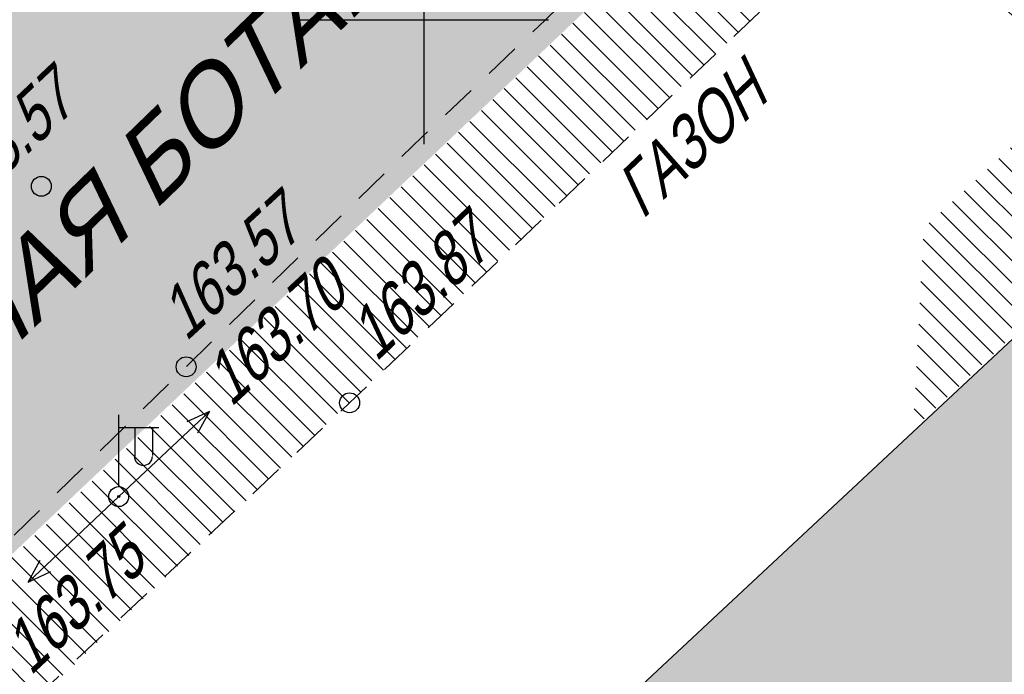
# Model space of a CAD drawing. Header units: millimetres. Extents: x 4385 to 11928, y 17253 to 36963.
# Tile 82 of 256: x 6042 to 6062, y 18487 to 18500. Entities that reach past the tile are written whole.
import ezdxf
from ezdxf.enums import TextEntityAlignment as Align

# ---------------------------------------------------------------- set-up
doc = ezdxf.new("R2010")
doc.units = ezdxf.units.MM
for name, color, linetype, lineweight in [('Геоподоснова_34179-21 от 9.08.21$0$Горизонтали', 7, 'Continuous', 25), ('Геоподоснова_34179-21 от 9.08.21$0$Граница улицы', 7, 'Continuous', 25), ('Геоподоснова_34179-21 от 9.08.21$0$Координатные кресты', 7, 'Continuous', 25), ('Геоподоснова_34179-21 от 9.08.21$0$Леса и газоны', 7, 'Continuous', 25), ('Геоподоснова_34179-21 от 9.08.21$0$Фонари', 7, 'Continuous', 25)]:
    doc.layers.add(name, color=color, linetype=linetype, lineweight=lineweight)
for name, color, linetype, lineweight, true_color, transparency in [('ГП_дороги_штриховка_сущ', 7, 'Continuous', 0, 0xc8d0d0, 0.6), ('ГП_озел_штриховка_сущ', 7, 'Continuous', 0, 0x829556, 0.6), ('ГП_тротуары_штриховка_сущ', 7, 'Continuous', 0, 0xba8573, 0.6)]:
    doc.layers.add(name, color=color, linetype=linetype, lineweight=lineweight, true_color=true_color, transparency=transparency)
doc.layers.add('ГП_здан_сущ', color=7, linetype='Continuous')
doc.layers.add('ГП_здан_сущ_штриховка', color=253, linetype='Continuous', lineweight=0, true_color=0x828282)
doc.styles.add('Геоподоснова_34179-21 от 9.08.21$0$Style-RUSSIAN_1251 I 0.32289', font='RUSSIAN_1251.shx', dxfattribs={"oblique": 18.5})

# ---------------------------------------------------------------- blocks, each defined once
blk = doc.blocks.new('Геоподоснова_34179-21 от 9.08.21$0$KREST_60')
at = {"layer": 'Геоподоснова_34179-21 от 9.08.21$0$Координатные кресты', "color": 7, "linetype": 'Continuous', "lineweight": 25}
for p, q in [((0, -2.5), (0, 2.5)), ((-2.5, 0), (2.5, 0))]:
    blk.add_line(p, q, dxfattribs=at)
blk = doc.blocks.new('Геоподоснова_34179-21 от 9.08.21$0$PIKET_284')
at = {"layer": 'Геоподоснова_34179-21 от 9.08.21$0$Горизонтали', "color": 7, "linetype": 'Continuous', "lineweight": 25}
blk.add_arc((0, 0), 0.2, 0, 360, dxfattribs=at)
blk = doc.blocks.new('Геоподоснова_34179-21 от 9.08.21$0$FONAR5_15')
at = {"layer": 'Геоподоснова_34179-21 от 9.08.21$0$Фонари', "color": 7, "linetype": 'Continuous', "lineweight": 25}
for p, q in [((0.003, 0.2), (0.003, 1.641)), ((0.017, 1.388), (0.805, 1.388)), ((0.322, 1.371), (0.322, 0.816)), ((0.676, 1.378), (0.676, 0.823))]:
    blk.add_line(p, q, dxfattribs=at)
for centre, radius, start, end in [((0.496, 0.809), 0.181, 180, 0), ((0, 0), 0.2, 0, 360), ((0, 0), 0.02, 0, 360)]:
    blk.add_arc(centre, radius, start, end, dxfattribs=at)
blk = doc.blocks.new('Геоподоснова_34179-21 от 9.08.21$0$PIKET_287')
at = {"layer": 'Геоподоснова_34179-21 от 9.08.21$0$Горизонтали', "color": 7, "linetype": 'Continuous', "lineweight": 25}
blk.add_arc((0, 0), 0.2, 0, 360, dxfattribs=at)
blk = doc.blocks.new('Геоподоснова_34179-21 от 9.08.21$0$STRFON_32')
at = {"layer": 'Геоподоснова_34179-21 от 9.08.21$0$Фонари', "color": 7, "linetype": 'Continuous', "lineweight": 25, "flags": 128}
for points in [[(2.5, 0), (2.025, 0.157)], [(0, 0), (2.5, 0)], [(2.5, 0), (2.025, -0.156)]]:
    blk.add_lwpolyline(points, dxfattribs=at)
blk = doc.blocks.new('Геоподоснова_34179-21 от 9.08.21$0$STRFON_33')
at = {"layer": 'Геоподоснова_34179-21 от 9.08.21$0$Фонари', "color": 7, "linetype": 'Continuous', "lineweight": 25, "flags": 128}
for points in [[(0, 0), (2.5, 0)], [(2.5, 0), (2.025, 0.157)], [(2.5, 0), (2.025, -0.156)]]:
    blk.add_lwpolyline(points, dxfattribs=at)
blk = doc.blocks.new('Геоподоснова_34179-21 от 9.08.21$0$PIKET_296')
at = {"layer": 'Геоподоснова_34179-21 от 9.08.21$0$Горизонтали', "color": 7, "linetype": 'Continuous', "lineweight": 25}
blk.add_arc((0, 0), 0.2, 0, 360, dxfattribs=at)
blk = doc.blocks.new('Геоподоснова_34179-21 от 9.08.21$0$msdElementTypeLineString_69')
at = {"layer": 'Геоподоснова_34179-21 от 9.08.21$0$Граница улицы', "color": 7, "linetype": 'Continuous', "lineweight": 25}
for p, q in [((21.397, 20.871), (21.654, 21.116)), ((20.52, 20.037), (21.035, 20.527)), ((19.644, 19.203), (20.158, 19.693)), ((17.906, 17.52), (18.414, 18.015)), ((17.04, 16.676), (17.548, 17.171)), ((16.173, 15.831), (16.682, 16.327)), ((15.307, 14.987), (15.815, 15.482)), ((14.441, 14.142), (14.949, 14.638)), ((13.576, 13.296), (14.083, 13.793)), ((12.712, 12.449), (13.219, 12.946)), ((11.848, 11.603), (12.355, 12.1)), ((10.983, 10.756), (11.49, 11.253))]:
    blk.add_line(p, q, dxfattribs=at)
at = {"layer": 'Геоподоснова_34179-21 от 9.08.21$0$Граница улицы', "color": 7, "linetype": 'Continuous', "lineweight": 25, "flags": 128}
blk.add_lwpolyline([(18.772, 18.364), (19.186, 18.767), (19.282, 18.859)], dxfattribs=at)
blk = doc.blocks.new('Геоподоснова_34179-21 от 9.08.21$0$msdElementTypeLineString_81')
at = {"layer": 'Геоподоснова_34179-21 от 9.08.21$0$Граница улицы', "color": 7, "linetype": 'Continuous', "lineweight": 25}
blk.add_line((0, 0), (0.268, 0.255), dxfattribs=at)
blk = doc.blocks.new('Геоподоснова_34179-21 от 9.08.21$0$msdElementTypeLineString_84')
at = {"layer": 'Геоподоснова_34179-21 от 9.08.21$0$Граница улицы', "color": 7, "linetype": 'Continuous', "lineweight": 25}
for p, q in [((18.042, 16.07), (17.559, 16.594)), ((16.343, 16.134), (15.827, 15.642)), ((18.623, 15.441), (18.381, 15.703)), ((15.466, 15.297), (14.95, 14.805)), ((14.588, 14.46), (14.073, 13.969)), ((13.711, 13.623), (13.196, 13.132)), ((12.834, 12.787), (12.318, 12.295)), ((11.957, 11.95), (11.441, 11.458)), ((11.079, 11.113), (10.564, 10.621)), ((10.202, 10.276), (9.687, 9.784)), ((9.325, 9.439), (8.81, 8.948)), ((8.448, 8.602), (7.932, 8.111)), ((7.571, 7.766), (7.055, 7.274)), ((5.813, 6.096), (5.294, 5.607)), ((4.93, 5.265), (4.411, 4.777)), ((4.047, 4.434), (3.528, 3.946)), ((3.164, 3.603), (2.645, 3.115)), ((2.281, 2.772), (1.762, 2.284)), ((1.398, 1.942), (0.879, 1.453)), ((0.347, 0.259), (0.592, 0))]:
    blk.add_line(p, q, dxfattribs=at)
at = {"layer": 'Геоподоснова_34179-21 от 9.08.21$0$Граница улицы', "color": 7, "linetype": 'Continuous', "lineweight": 25, "flags": 128}
for points in [[(17.22, 16.961), (17.215, 16.966), (16.705, 16.479)], [(6.693, 6.929), (6.355, 6.606), (6.177, 6.438)], [(0.515, 1.111), (0, 0.626), (0.003, 0.622)]]:
    blk.add_lwpolyline(points, dxfattribs=at)
blk = doc.blocks.new('Геоподоснова_34179-21 от 9.08.21')
at = {"layer": 'Геоподоснова_34179-21 от 9.08.21$0$Горизонтали', "color": 7, "linetype": 'Continuous', "lineweight": 25}
for name, p in [('Геоподоснова_34179-21 от 9.08.21$0$PIKET_296', (6042.314, 18496.651)), ('Геоподоснова_34179-21 от 9.08.21$0$PIKET_287', (6045.222, 18493.023)), ('Геоподоснова_34179-21 от 9.08.21$0$PIKET_284', (6048.505, 18492.299))]:
    blk.add_blockref(name, p, dxfattribs=at)
at = {"layer": 'Геоподоснова_34179-21 от 9.08.21$0$Граница улицы', "color": 7, "linetype": 'Continuous', "lineweight": 25}
for name, p in [('Геоподоснова_34179-21 от 9.08.21$0$msdElementTypeLineString_81', (6052.439, 18500)), ('Геоподоснова_34179-21 от 9.08.21$0$msdElementTypeLineString_84', (6042.15, 18485.693)), ('Геоподоснова_34179-21 от 9.08.21$0$msdElementTypeLineString_69', (6030.785, 18478.884))]:
    blk.add_blockref(name, p, dxfattribs=at)
at = {"layer": 'Геоподоснова_34179-21 от 9.08.21$0$Координатные кресты', "color": 7, "linetype": 'Continuous', "lineweight": 25}
blk.add_blockref('Геоподоснова_34179-21 от 9.08.21$0$KREST_60', (6050, 18500), dxfattribs=at)
at = {"layer": 'Геоподоснова_34179-21 от 9.08.21$0$Фонари', "color": 7, "linetype": 'Continuous', "lineweight": 25, "xscale": 1.000002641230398, "yscale": 1.000002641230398, "zscale": 1.000002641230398, "rotation": 43.18517499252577}
blk.add_blockref('Геоподоснова_34179-21 от 9.08.21$0$STRFON_33', (6043.867, 18490.414), dxfattribs=at)
at = {"layer": 'Геоподоснова_34179-21 от 9.08.21$0$Фонари', "color": 7, "linetype": 'Continuous', "lineweight": 25}
blk.add_blockref('Геоподоснова_34179-21 от 9.08.21$0$FONAR5_15', (6043.867, 18490.414), dxfattribs=at)
at = {"layer": 'Геоподоснова_34179-21 от 9.08.21$0$Фонари', "color": 7, "linetype": 'Continuous', "lineweight": 25, "rotation": 223.3905249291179}
blk.add_blockref('Геоподоснова_34179-21 от 9.08.21$0$STRFON_32', (6043.867, 18490.414), dxfattribs=at)
at = {"layer": 'Геоподоснова_34179-21 от 9.08.21$0$Горизонтали', "color": 7, "linetype": 'Continuous', "lineweight": 25, "style": 'Геоподоснова_34179-21 от 9.08.21$0$Style-RUSSIAN_1251 I 0.32289', "oblique": 18.5, "width": 0.799996}
for s, rotation, p in [('163.57', 43.3908, (6040.681, 18496.011)), ('163.87', 43.6502, (6049.035, 18493.105)), ('163.75', 43.2587, (6042.093, 18486.799))]:
    blk.add_text(s, height=1, rotation=rotation, dxfattribs=at).set_placement(p)
for s, p in [('163.57', (6044.54, 18494.251)), ('163.70', (6045.44, 18492.932))]:
    blk.add_text(s, height=1, rotation=42.7332, dxfattribs=at).set_placement(p, align=Align.TOP_LEFT)
at = {"layer": 'Геоподоснова_34179-21 от 9.08.21$0$Граница улицы', "color": 7, "linetype": 'Continuous', "lineweight": 25, "style": 'Геоподоснова_34179-21 от 9.08.21$0$Style-RUSSIAN_1251 I 0.32289', "oblique": 18.5}
blk.add_text('МАЛАЯ БОТАНИЧЕСКАЯ УЛИЦА', height=1.5, rotation=44.1583, dxfattribs=at).set_placement((6039.07, 18490.793))
at = {"layer": 'Геоподоснова_34179-21 от 9.08.21$0$Леса и газоны', "color": 7, "linetype": 'Continuous', "lineweight": 25, "style": 'Геоподоснова_34179-21 от 9.08.21$0$Style-RUSSIAN_1251 I 0.32289', "oblique": 18.5, "width": 0.799996}
blk.add_text('ГАЗОН', height=1, rotation=43.6502, dxfattribs=at).set_placement((6054.387, 18495.971))

msp = doc.modelspace()

# ---------------------------------------------------------------- hatches: boundary and pattern name
at = {"layer": 'ГП_дороги_штриховка_сущ'}
h = msp.add_hatch(color=256, dxfattribs=at)
h.dxf.hatch_style = 1
h.paths.add_polyline_path([(6060.298, 18519.508), (6056.894, 18516.279), (6054.246, 18513.78), (6037.769, 18498.35), (6023.494, 18484.861), (6022.844, 18484.309), (6022.703, 18484.192), (6022.563, 18484.097), (6022.15, 18483.815), (6021.996, 18483.756), (6021.695, 18483.664), (6021.471, 18483.664), (6020.985, 18483.76), (6020.409, 18483.931), (6020.365, 18483.946), (6019.923, 18484.301), (6015.711, 18487.69), (6012.165, 18484.791), (6003.767, 18477.923), (6000.96, 18475.643), (5999.026, 18474.213), (5997.754, 18473.326), (5996.768, 18472.664), (5995.748, 18472.006), (5994.302, 18471.111), (5993.86, 18470.852), (5988.7, 18466.01), (5978.939, 18464.106), (5978.71, 18464.011), (5978.387, 18463.877), (5977.925, 18463.686), (5977.278, 18463.417), (5976.492, 18463.093), (5976.156, 18462.993), (5975.031, 18462.658), (5973.855, 18462.307), (5972.705, 18461.964), (5972.226, 18461.821), (5971.561, 18461.623), (5970.404, 18461.278), (5969.254, 18460.935), (5968.108, 18460.594), (5965.802, 18459.906), (5956.599, 18457.162), (5956.444, 18457.125), (5957.311, 18453.098), (5957.326, 18453.027), (5957.379, 18452.567), (5957.464, 18451.818), (5957.42, 18451.379), (5957.308, 18450.896), (5957.131, 18450.594), (5957.122, 18450.58), (5956.868, 18450.367), (5956.468, 18450.046), (5956.19, 18449.853), (5955.342, 18449.344), (5954.818, 18449.14), (5953.959, 18448.806), (5952.852, 18448.586), (5952.851, 18448.586), (5953.857, 18439.646), (5953.911, 18439.173), (5963.081, 18441.126), (5968.68, 18442.152), (5969.86, 18442.417), (5972.218, 18442.954), (5973.397, 18443.222), (5975.756, 18443.759), (5976.102, 18443.838), (5976.925, 18444.067), (5978.09, 18444.39), (5979.255, 18444.714), (5980.421, 18445.038), (5981.586, 18445.362), (5982.255, 18445.548), (5982.751, 18445.686), (5983.406, 18445.868), (5984.011, 18446.035), (5986.248, 18446.651), (5987.414, 18446.972), (5987.947, 18447.119), (5988.57, 18447.328), (5989.729, 18447.725), (5990.852, 18448.128), (5991.982, 18448.559), (5993.105, 18449.007), (5993.743, 18449.267), (5994.222, 18449.471), (5995.368, 18449.968), (5996.432, 18450.455), (5997.063, 18450.752), (5997.523, 18450.975), (5998.162, 18451.283), (5998.608, 18451.51), (5999.684, 18452.062), (6000.747, 18452.631), (6001.809, 18453.224), (6002.407, 18453.562), (6002.852, 18453.818), (6003.449, 18454.161), (6003.86, 18454.446), (6004.407, 18454.84), (6004.83, 18455.163), (6005.098, 18455.382), (6005.746, 18455.934), (6009.581, 18459.384), (6021.829, 18470.403), (6031.356, 18479.371), (6031.696, 18479.737), (6044.709, 18492.088), (6060.203, 18506.781), (6062.894, 18509.323), (6065.852, 18512.115), (6066.755, 18512.95)])
at = {"layer": 'ГП_здан_сущ_штриховка', "linetype": 'Continuous'}
msp.add_hatch(color=256, dxfattribs=at).paths.add_polyline_path([(6073.075, 18504.094), (6038.007, 18471.345), (6049.004, 18459.05), (6057.103, 18466.29), (6054.796, 18468.72), (6072.696, 18485.215), (6086.274, 18470.425), (6083.953, 18468.037), (6091.286, 18460.495), (6103.405, 18471.895)])
at = {"layer": 'ГП_озел_штриховка_сущ'}
h = msp.add_hatch(dxfattribs=at)
h.set_pattern_fill('ANSI31', color=256, scale=0.1)
h.paths.add_polyline_path([(5902.584, 18448.046), (5903.806, 18441.821), (5922.606, 18445.511), (5934.695, 18448.026), (5951.702, 18451.333), (5954.183, 18451.815), (5952.935, 18458.091)])
edge = h.paths.add_edge_path()
edge.add_line((5900.21, 18448.752), (5901.643, 18441.364))
edge.add_line((5901.643, 18441.364), (5896.222, 18440.137))
edge.add_arc((5895.781, 18442.087), 2, 190.8754, 282.7575, ccw=False)
edge.add_line((5893.817, 18441.71), (5886.891, 18477.757))
edge.add_line((5886.891, 18477.757), (5887.39, 18477.849))
edge.add_line((5887.39, 18477.849), (5893.33, 18447.41))
edge.add_line((5893.33, 18447.41), (5900.21, 18448.752))
edge = h.paths.add_edge_path()
edge.add_line((5882.844, 18445.348), (5889.482, 18446.851))
edge.add_line((5889.482, 18446.851), (5885.703, 18466.311))
edge.add_line((5885.703, 18466.311), (5882.738, 18481.615))
edge.add_line((5882.738, 18481.615), (5881.942, 18486.25))
edge.add_arc((5883.26, 18479.349), 7.026, 100.8123, 190.6774)
edge.add_line((5876.356, 18478.047), (5880.695, 18455.591))
edge.add_line((5880.695, 18455.591), (5882.844, 18445.348))
h.paths.add_polyline_path([(6035.024, 18508.027), (6039.213, 18503.574), (6057.801, 18521.457), (6053.795, 18525.674)])
h.paths.add_polyline_path([(6033.061, 18497.655), (6028.822, 18502.196), (6016.612, 18490.717), (6020.901, 18485.956)])
at = {"layer": 'ГП_тротуары_штриховка_сущ'}
h = msp.add_hatch(dxfattribs=at)
h.set_pattern_fill('ANSI31', color=256, scale=0.1, angle=90)
h.paths.add_polyline_path([(6064.182, 18510.482), (6057.601, 18504.322), (6035.841, 18483.587), (6037.708, 18482.095), (6039.507, 18483.679), (6042.41, 18486.503), (6059.365, 18502.659), (6063.082, 18498.628), (6060.035, 18495.81), (6059.824, 18491.77), (6065.224, 18496.834), (6067.529, 18498.995), (6073.216, 18504.329), (6074.254, 18505.261), (6074.292, 18505.295), (6066.758, 18512.948)])

# ---------------------------------------------------------------- linework, layer by layer
at = {"layer": 'ГП_здан_сущ'}
msp.add_lwpolyline([(6073.075, 18504.094), (6038.007, 18471.345), (6049.004, 18459.05), (6057.103, 18466.29), (6054.796, 18468.72), (6072.696, 18485.215), (6086.274, 18470.425), (6083.953, 18468.037), (6091.286, 18460.495), (6103.405, 18471.895)], close=True, dxfattribs=at)

# ---------------------------------------------------------------- block references
msp.add_blockref('Геоподоснова_34179-21 от 9.08.21', (0, 0))

doc.saveas('drawing.dxf')
